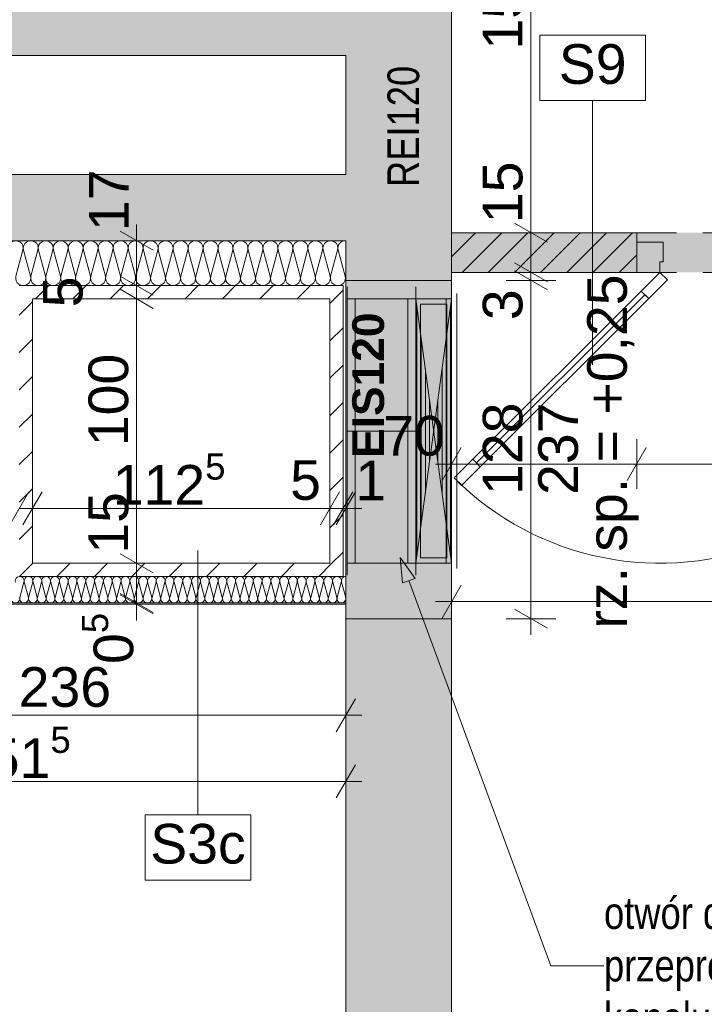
# Paper-space layout 'A-30 RZUT - PIĘTRO 0' of a CAD drawing. Header units: millimetres. Extents: x 0 to 800, y 0 to 700.
# Tile 11 of 26: x 265 to 317, y 583 to 658. Entities that reach past the tile are written whole.
import ezdxf
from ezdxf.xclip import XClip

# ---------------------------------------------------------------- set-up
doc = ezdxf.new("R2010")
doc.units = ezdxf.units.MM
doc.header["$MEASUREMENT"] = 0
doc.header["$XCLIPFRAME"] = 0
doc.linetypes.add('DASHDOT', pattern=[254, 127, -63.5, 0, -63.5])
doc.linetypes.add('Przer. długie kreski', pattern=[2.5, 1.5, -1])
for name, color, linetype, lineweight, true_color in [('A_opis ścian_Nr_pióra__19', 7, 'Continuous', 5, 0x191919), ('A_opis_Nr_pióra__255', 7, 'Continuous', 15, 0x242424), ('A_opis_Nr_pióra__8', 7, 'Continuous', 13, 0x4c4c4c), ('A_ppoż proj_Nr_pióra__8', 7, 'Continuous', 13, 0x4c4c4c), ('A_ppoż_Nr_pióra__8', 7, 'Continuous', 13, 0x4c4c4c), ('A_sanitarne_Nr_pióra__6', 7, 'Continuous', 13, 0xa9a9a9), ('A_strefy_Nr_pióra__10', 7, 'Continuous', 13, 0x4b4b4b), ('A_ściany_Nr_pióra__6', 7, 'Continuous', 13, 0xa9a9a9), ('Okna Archicada_Nr_pióra__19', 7, 'Continuous', 5, 0x191919)]:
    doc.layers.add(name, color=color, linetype=linetype, lineweight=lineweight, true_color=true_color)
for name, color, linetype in [('A_ppoż proj', 7, 'Continuous'), ('A_ściany', 7, 'Continuous'), ('A_ściany proj', 7, 'Continuous')]:
    doc.layers.add(name, color=color, linetype=linetype)
for name, color, linetype, lineweight in [('A_wymiary_Nr_pióra__1', 7, 'Continuous', 20), ('A_wymiary_Nr_pióra__2', 8, 'Continuous', 13), ('A_ściany proj_Nr_pióra__1', 7, 'Continuous', 20), ('A_ściany_Nr_pióra__1', 7, 'Continuous', 20), ('Drzwi Archicad_Nr_pióra__3', 252, 'Continuous', 13)]:
    doc.layers.add(name, color=color, linetype=linetype, lineweight=lineweight)
doc.styles.add('STYL_AUTOMATYCZNY_1', font='arial.ttf')
doc.styles.add('STYL_AUTOMATYCZNY_2', font='ARIALN.TTF')
doc.styles.add('STYL_AUTOMATYCZNY_3', font='arial.ttf')
doc.styles.add('STYL_AUTOMATYCZNY_5', font='arial.ttf')
pattern_1 = [(45, (-3193.413, -495.021), (-1.4142136, 1.4142136), [])]

# ---------------------------------------------------------------- blocks, each defined once
blk = doc.blocks.new('Rysunek_1_1', base_point=(-3193.413, -495.021))
at = {"layer": 'A_ppoż proj', "linetype": 'Continuous', "lineweight": 0, "true_color": 0x121212}
for points in [[(297.561, 641.682), (297.56, 638.682), (355.441, 638.682), (355.441, 586.369), (358.441, 586.369), (358.441, 641.682)], [(297.56, 638.082), (289.56, 638.082), (289.56, 612.482), (297.56, 612.482)]]:
    blk.add_hatch(color=250, dxfattribs=at).paths.add_polyline_path(points)
at = {"layer": 'A_ściany', "linetype": 'Continuous', "lineweight": 0, "true_color": 0x000000}
for points in [[(289.56, 638.082), (292.16, 638.082), (297.56, 638.082), (297.56, 671.682), (289.56, 671.682)], [(236.56, 655.082), (289.56, 655.082), (289.56, 660.082), (236.56, 660.082)], [(239.359, 641.082), (289.56, 641.082), (289.56, 646.082), (239.359, 646.082)], [(289.56, 581.029), (297.56, 581.029), (297.56, 612.482), (292.16, 612.482), (289.56, 612.482)]]:
    blk.add_hatch(color=18, dxfattribs=at).paths.add_polyline_path(points)
at = {"layer": 'A_ściany proj', "linetype": 'Continuous', "lineweight": 0, "true_color": 0x000000}
h = blk.add_hatch(dxfattribs=at)
h.set_pattern_fill('bloczki_ceramiczne_0001', color=18, style=0, pattern_type=2)
h.set_pattern_definition([(45, (-3193.4131, -495.021), (-0.9899495, 0.9899495), [])])
h.paths.add_polyline_path([(297.56, 638.682), (311.56, 638.682), (311.56, 641.682), (297.56, 641.682)])
at = {"layer": 'A_ściany proj', "linetype": 'Continuous', "lineweight": 0, "true_color": 0x4b4b4b}
h = blk.add_hatch(dxfattribs=at)
h.set_pattern_fill('BLOCZKI_CERAMICZNE_0001', color=251, style=0, pattern_type=2)
h.set_pattern_definition(pattern_1)
h.paths.add_polyline_path([(264.86, 637.682), (264.86, 615.682), (265.86, 615.682), (265.86, 637.682)])
h = blk.add_hatch(dxfattribs=at)
h.set_pattern_fill('BLOCZKI_CERAMICZNE_0001', color=251, style=0, pattern_type=2)
h.set_pattern_definition(pattern_1)
h.paths.add_polyline_path([(265.86, 637.682), (265.86, 636.682), (288.36, 636.682), (288.36, 637.682)])
h = blk.add_hatch(dxfattribs=at)
h.set_pattern_fill('BLOCZKI_CERAMICZNE_0001', color=251, style=0, pattern_type=2)
h.set_pattern_definition(pattern_1)
h.paths.add_polyline_path([(289.36, 615.682), (289.36, 637.682), (288.36, 637.682), (288.36, 616.682)])
h = blk.add_hatch(dxfattribs=at)
h.set_pattern_fill('BLOCZKI_CERAMICZNE_0001', color=251, style=0, pattern_type=2)
h.set_pattern_definition(pattern_1)
h.paths.add_polyline_path([(289.36, 615.682), (288.36, 616.682), (265.86, 616.682), (265.86, 615.682)])
at = {"layer": 'A_opis ścian_Nr_pióra__19', "color": 250, "linetype": 'Continuous', "lineweight": 5, "ltscale": 2, "true_color": 0x191919}
for p, q in [((312.231, 656.633), (304.231, 656.633)), ((304.231, 656.633), (304.231, 651.683)), ((312.231, 651.683), (312.231, 656.633)), ((304.231, 651.683), (312.231, 651.683)), ((308.231, 651.682), (308.231, 631.682)), ((278.377, 597.652), (278.377, 617.652)), ((282.377, 597.652), (274.377, 597.652)), ((274.377, 597.652), (274.377, 592.702)), ((282.377, 592.702), (282.377, 597.652)), ((274.377, 592.702), (282.377, 592.702))]:
    blk.add_line(p, q, dxfattribs=at)
at = {"layer": 'A_opis_Nr_pióra__255', "color": 250, "linetype": 'Continuous', "lineweight": 15, "ltscale": 2, "true_color": 0x242424}
for p, q in [((293.681, 617.12), (294.795, 615.542)), ((293.681, 617.12), (293.857, 615.196)), ((294.795, 615.542), (293.857, 615.196)), ((294.326, 615.369), (305.064, 586.229)), ((305.064, 586.229), (309.088, 586.229))]:
    blk.add_line(p, q, dxfattribs=at)
at = {"layer": 'A_sanitarne_Nr_pióra__6', "color": 253, "linetype": 'Continuous', "lineweight": 13, "ltscale": 2, "true_color": 0xa9a9a9}
for p, q in [((289.66, 637.582), (289.66, 615.782)), ((294.86, 615.782), (294.86, 637.582)), ((294.86, 637.582), (294.86, 615.782)), ((297.56, 615.782), (297.56, 637.582)), ((297.56, 637.082), (297.56, 636.682)), ((297.96, 637.082), (297.96, 616.282)), ((297.96, 637.082), (297.96, 616.282)), ((297.96, 616.282), (297.96, 637.082)), ((290.26, 636.682), (289.66, 636.682)), ((294.26, 636.682), (290.26, 636.682)), ((290.26, 616.682), (290.26, 636.682)), ((290.26, 636.682), (290.26, 616.682)), ((294.86, 636.682), (294.26, 636.682)), ((294.26, 616.682), (294.26, 636.682)), ((294.26, 636.682), (294.26, 616.682)), ((294.86, 636.682), (297.56, 636.682)), ((294.86, 636.682), (294.86, 636.682)), ((294.86, 616.682), (297.56, 636.682)), ((297.56, 616.682), (294.86, 636.682)), ((294.94, 617.275), (294.94, 636.09)), ((297.21, 636.282), (295.21, 636.282)), ((295.21, 636.282), (295.21, 617.082)), ((297.16, 636.682), (297.56, 636.682)), ((297.16, 636.682), (297.16, 616.683)), ((297.21, 617.082), (297.21, 636.282)), ((297.48, 617.275), (297.48, 636.09)), ((297.56, 616.682), (297.56, 636.682)), ((295.258, 619.627), (295.258, 633.738)), ((297.163, 619.627), (297.163, 633.738)), ((295.575, 621.979), (295.575, 631.386)), ((296.845, 621.979), (296.845, 631.386)), ((295.893, 624.331), (295.893, 629.034)), ((296.528, 624.331), (296.528, 629.034)), ((289.66, 616.682), (290.26, 616.682)), ((290.26, 616.682), (290.26, 616.683)), ((290.26, 616.682), (294.26, 616.682)), ((294.26, 616.682), (294.26, 616.683)), ((294.26, 616.682), (294.86, 616.682)), ((297.56, 616.682), (294.86, 616.682)), ((294.86, 616.682), (297.56, 616.682)), ((297.56, 616.682), (294.86, 616.682)), ((295.21, 617.082), (297.21, 617.082)), ((295.21, 616.682), (297.21, 616.682)), ((297.21, 616.682), (295.21, 616.682)), ((297.16, 616.682), (297.16, 616.683)), ((297.16, 616.683), (297.56, 616.682)), ((297.56, 616.682), (297.56, 616.282))]:
    blk.add_line(p, q, dxfattribs=at)
at = {"layer": 'A_sanitarne_Nr_pióra__6', "color": 253, "linetype": 'DASHDOT', "lineweight": 13, "ltscale": 2, "true_color": 0xa9a9a9}
for p, q in [((289.66, 626.682), (290.26, 626.682)), ((290.26, 626.682), (294.26, 626.682)), ((294.26, 626.682), (294.86, 626.682))]:
    blk.add_line(p, q, dxfattribs=at)
at = {"layer": 'A_strefy_Nr_pióra__10', "color": 251, "linetype": 'Continuous', "lineweight": 13, "ltscale": 2, "true_color": 0x4b4b4b}
for p, q in [((264.613, 638.396), (265.141, 640.369)), ((265.708, 638.396), (265.179, 640.369)), ((265.746, 638.396), (266.274, 640.369)), ((266.841, 638.396), (266.313, 640.369)), ((266.879, 638.396), (267.408, 640.369)), ((267.974, 638.396), (267.446, 640.369)), ((268.013, 638.396), (268.541, 640.369)), ((269.108, 638.396), (268.579, 640.369)), ((269.146, 638.396), (269.674, 640.369)), ((270.241, 638.396), (269.713, 640.369)), ((270.279, 638.396), (270.808, 640.369)), ((271.374, 638.396), (270.846, 640.369)), ((271.413, 638.396), (271.941, 640.369)), ((272.508, 638.396), (271.979, 640.369)), ((272.546, 638.396), (273.074, 640.369)), ((273.641, 638.396), (273.113, 640.369)), ((273.679, 638.396), (274.208, 640.369)), ((274.774, 638.396), (274.246, 640.369)), ((274.813, 638.396), (275.341, 640.369)), ((275.908, 638.396), (275.379, 640.369)), ((275.946, 638.396), (276.474, 640.369)), ((277.041, 638.396), (276.513, 640.369)), ((277.079, 638.396), (277.608, 640.369)), ((278.174, 638.396), (277.646, 640.369)), ((278.213, 638.396), (278.741, 640.369)), ((279.308, 638.396), (278.779, 640.369)), ((279.346, 638.396), (279.874, 640.369)), ((280.441, 638.396), (279.913, 640.369)), ((280.479, 638.396), (281.008, 640.369)), ((281.574, 638.396), (281.046, 640.369)), ((281.613, 638.396), (282.141, 640.369)), ((282.708, 638.396), (282.179, 640.369)), ((282.746, 638.396), (283.274, 640.369)), ((283.841, 638.396), (283.313, 640.369)), ((283.879, 638.396), (284.408, 640.369)), ((284.974, 638.396), (284.446, 640.369)), ((285.013, 638.396), (285.541, 640.369)), ((286.108, 638.396), (285.579, 640.369)), ((286.146, 638.396), (286.674, 640.369)), ((287.241, 638.396), (286.713, 640.369)), ((287.279, 638.396), (287.808, 640.369)), ((288.374, 638.396), (287.846, 640.369)), ((288.413, 638.396), (288.941, 640.369)), ((289.508, 638.396), (288.979, 640.369)), ((289.546, 638.396), (289.56, 638.448)), ((265.215, 615.263), (264.905, 614.102)), ((265.238, 615.263), (265.549, 614.102)), ((265.882, 615.263), (265.571, 614.102)), ((265.905, 615.263), (266.215, 614.102)), ((266.549, 615.263), (266.238, 614.102)), ((266.571, 615.263), (266.882, 614.102)), ((267.215, 615.263), (266.905, 614.102)), ((267.238, 615.263), (267.549, 614.102)), ((267.882, 615.263), (267.571, 614.102)), ((267.905, 615.263), (268.215, 614.102)), ((268.549, 615.263), (268.238, 614.102)), ((268.571, 615.263), (268.882, 614.102)), ((269.215, 615.263), (268.905, 614.102)), ((269.238, 615.263), (269.549, 614.102)), ((269.882, 615.263), (269.571, 614.102)), ((269.905, 615.263), (270.215, 614.102)), ((270.549, 615.263), (270.238, 614.102)), ((270.571, 615.263), (270.882, 614.102)), ((271.215, 615.263), (270.905, 614.102)), ((271.238, 615.263), (271.549, 614.102)), ((271.882, 615.263), (271.571, 614.102)), ((271.905, 615.263), (272.215, 614.102)), ((272.549, 615.263), (272.238, 614.102)), ((272.571, 615.263), (272.882, 614.102)), ((273.215, 615.263), (272.905, 614.102)), ((273.238, 615.263), (273.549, 614.102)), ((273.882, 615.263), (273.571, 614.102)), ((273.905, 615.263), (274.215, 614.102)), ((274.549, 615.263), (274.238, 614.102)), ((274.571, 615.263), (274.882, 614.102)), ((275.215, 615.263), (274.905, 614.102)), ((275.238, 615.263), (275.549, 614.102)), ((275.882, 615.263), (275.571, 614.102)), ((275.905, 615.263), (276.215, 614.102)), ((276.549, 615.263), (276.238, 614.102)), ((276.571, 615.263), (276.882, 614.102)), ((277.215, 615.263), (276.905, 614.102)), ((277.238, 615.263), (277.549, 614.102)), ((277.882, 615.263), (277.571, 614.102)), ((277.905, 615.263), (278.215, 614.102)), ((278.549, 615.263), (278.238, 614.102)), ((278.571, 615.263), (278.882, 614.102)), ((279.215, 615.263), (278.905, 614.102)), ((279.238, 615.263), (279.549, 614.102)), ((279.882, 615.263), (279.571, 614.102)), ((279.905, 615.263), (280.215, 614.102)), ((280.549, 615.263), (280.238, 614.102)), ((280.571, 615.263), (280.882, 614.102)), ((281.215, 615.263), (280.905, 614.102)), ((281.238, 615.263), (281.549, 614.102)), ((281.882, 615.263), (281.571, 614.102)), ((281.905, 615.263), (282.215, 614.102)), ((282.549, 615.263), (282.238, 614.102)), ((282.571, 615.263), (282.882, 614.102)), ((283.215, 615.263), (282.905, 614.102)), ((283.238, 615.263), (283.549, 614.102)), ((283.882, 615.263), (283.571, 614.102)), ((283.905, 615.263), (284.215, 614.102)), ((284.549, 615.263), (284.238, 614.102)), ((284.571, 615.263), (284.882, 614.102)), ((285.215, 615.263), (284.905, 614.102)), ((285.238, 615.263), (285.549, 614.102)), ((285.882, 615.263), (285.571, 614.102)), ((285.905, 615.263), (286.215, 614.102)), ((286.549, 615.263), (286.238, 614.102)), ((286.571, 615.263), (286.882, 614.102)), ((287.215, 615.263), (286.905, 614.102)), ((287.238, 615.263), (287.549, 614.102)), ((287.882, 615.263), (287.571, 614.102)), ((287.905, 615.263), (288.215, 614.102)), ((288.549, 615.263), (288.238, 614.102)), ((288.571, 615.263), (288.882, 614.102)), ((289.215, 615.263), (288.905, 614.102)), ((289.238, 615.263), (289.549, 614.102))]:
    blk.add_line(p, q, dxfattribs=at)
for centre, radius, start, end in [((264.593, 640.516), 0.567, 345.0191, 194.9809), ((265.727, 640.516), 0.567, 345.0191, 194.9809), ((266.86, 640.516), 0.567, 345.0191, 194.9809), ((267.993, 640.516), 0.567, 345.0191, 194.9809), ((269.127, 640.516), 0.567, 345.0191, 194.9809), ((270.26, 640.516), 0.567, 345.0191, 194.9809), ((271.393, 640.516), 0.567, 345.0191, 194.9809), ((272.527, 640.516), 0.567, 345.0191, 194.9809), ((273.66, 640.516), 0.567, 345.0191, 194.9809), ((274.793, 640.516), 0.567, 345.0191, 194.9809), ((275.927, 640.516), 0.567, 345.0191, 194.9809), ((277.06, 640.516), 0.567, 345.0191, 194.9809), ((278.193, 640.516), 0.567, 345.0191, 194.9809), ((279.327, 640.516), 0.567, 345.0191, 194.9809), ((280.46, 640.516), 0.567, 345.0191, 194.9809), ((281.593, 640.516), 0.567, 345.0191, 194.9809), ((282.727, 640.516), 0.567, 345.0191, 194.9809), ((283.86, 640.516), 0.567, 345.0191, 194.9809), ((284.993, 640.516), 0.567, 345.0191, 194.9809), ((286.127, 640.516), 0.567, 345.0191, 194.9809), ((287.26, 640.516), 0.567, 345.0191, 194.9809), ((288.393, 640.516), 0.567, 345.0191, 194.9809), ((289.527, 640.516), 0.567, 86.62632, 194.9809), ((265.16, 638.249), 0.567, 165.0191, 14.9809), ((266.293, 638.249), 0.567, 165.0191, 14.9809), ((267.427, 638.249), 0.567, 165.0191, 14.9809), ((268.56, 638.249), 0.567, 165.0191, 14.9809), ((269.693, 638.249), 0.567, 165.0191, 14.9809), ((270.827, 638.249), 0.567, 165.0191, 14.9809), ((271.96, 638.249), 0.567, 165.0191, 14.9809), ((273.093, 638.249), 0.567, 165.0191, 14.9809), ((274.227, 638.249), 0.567, 165.0191, 14.9809), ((275.36, 638.249), 0.567, 165.0191, 14.9809), ((276.493, 638.249), 0.567, 165.0191, 14.9809), ((277.627, 638.249), 0.567, 165.0191, 14.9809), ((278.76, 638.249), 0.567, 165.0191, 14.9809), ((279.893, 638.249), 0.567, 165.0191, 14.9809), ((281.027, 638.249), 0.567, 165.0191, 14.9809), ((282.16, 638.249), 0.567, 165.0191, 14.9809), ((283.293, 638.249), 0.567, 165.0191, 14.9809), ((284.427, 638.249), 0.567, 165.0191, 14.9809), ((285.56, 638.249), 0.567, 165.0191, 14.9809), ((286.693, 638.249), 0.567, 165.0191, 14.9809), ((287.827, 638.249), 0.567, 165.0191, 14.9809), ((288.96, 638.249), 0.567, 165.0191, 14.9809), ((290.093, 638.249), 0.567, 165.0191, 199.75403), ((264.893, 615.349), 0.333, 345.0191, 194.9809), ((265.56, 615.349), 0.333, 345.0191, 194.9809), ((266.227, 615.349), 0.333, 345.0191, 194.9809), ((266.893, 615.349), 0.333, 345.0191, 194.9809), ((267.56, 615.349), 0.333, 345.0191, 194.9809), ((268.227, 615.349), 0.333, 345.0191, 194.9809), ((268.893, 615.349), 0.333, 345.0191, 194.9809), ((269.56, 615.349), 0.333, 345.0191, 194.9809), ((270.227, 615.349), 0.333, 345.0191, 194.9809), ((270.893, 615.349), 0.333, 345.0191, 194.9809), ((271.56, 615.349), 0.333, 345.0191, 194.9809), ((272.227, 615.349), 0.333, 345.0191, 194.9809), ((272.893, 615.349), 0.333, 345.0191, 194.9809), ((273.56, 615.349), 0.333, 345.0191, 194.9809), ((274.227, 615.349), 0.333, 345.0191, 194.9809), ((274.893, 615.349), 0.333, 345.0191, 194.9809), ((275.56, 615.349), 0.333, 345.0191, 194.9809), ((276.227, 615.349), 0.333, 345.0191, 194.9809), ((276.893, 615.349), 0.333, 345.0191, 194.9809), ((277.56, 615.349), 0.333, 345.0191, 194.9809), ((278.227, 615.349), 0.333, 345.0191, 194.9809), ((278.893, 615.349), 0.333, 345.0191, 194.9809), ((279.56, 615.349), 0.333, 345.0191, 194.9809), ((280.227, 615.349), 0.333, 345.0191, 194.9809), ((280.893, 615.349), 0.333, 345.0191, 194.9809), ((281.56, 615.349), 0.333, 345.0191, 194.9809), ((282.227, 615.349), 0.333, 345.0191, 194.9809), ((282.893, 615.349), 0.333, 345.0191, 194.9809), ((283.56, 615.349), 0.333, 345.0191, 194.9809), ((284.227, 615.349), 0.333, 345.0191, 194.9809), ((284.893, 615.349), 0.333, 345.0191, 194.9809), ((285.56, 615.349), 0.333, 345.0191, 194.9809), ((286.227, 615.349), 0.333, 345.0191, 194.9809), ((286.893, 615.349), 0.333, 345.0191, 194.9809), ((287.56, 615.349), 0.333, 345.0191, 194.9809), ((288.227, 615.349), 0.333, 345.0191, 194.9809), ((288.893, 615.349), 0.333, 345.0191, 194.9809), ((289.56, 615.349), 0.333, 90.00256, 194.9809), ((264.56, 614.016), 0.333, 165.0191, 14.9809), ((265.227, 614.016), 0.333, 165.0191, 14.9809), ((265.893, 614.016), 0.333, 165.0191, 14.9809), ((266.56, 614.016), 0.333, 165.0191, 14.9809), ((267.227, 614.016), 0.333, 165.0191, 14.9809), ((267.893, 614.016), 0.333, 165.0191, 14.9809), ((268.56, 614.016), 0.333, 165.0191, 14.9809), ((269.227, 614.016), 0.333, 165.0191, 14.9809), ((269.893, 614.016), 0.333, 165.0191, 14.9809), ((270.56, 614.016), 0.333, 165.0191, 14.9809), ((271.227, 614.016), 0.333, 165.0191, 14.9809), ((271.893, 614.016), 0.333, 165.0191, 14.9809), ((272.56, 614.016), 0.333, 165.0191, 14.9809), ((273.227, 614.016), 0.333, 165.0191, 14.9809), ((273.893, 614.016), 0.333, 165.0191, 14.9809), ((274.56, 614.016), 0.333, 165.0191, 14.9809), ((275.227, 614.016), 0.333, 165.0191, 14.9809), ((275.893, 614.016), 0.333, 165.0191, 14.9809), ((276.56, 614.016), 0.333, 165.0191, 14.9809), ((277.227, 614.016), 0.333, 165.0191, 14.9809), ((277.893, 614.016), 0.333, 165.0191, 14.9809), ((278.56, 614.016), 0.333, 165.0191, 14.9809), ((279.227, 614.016), 0.333, 165.0191, 14.9809), ((279.893, 614.016), 0.333, 165.0191, 14.9809), ((280.56, 614.016), 0.333, 165.0191, 14.9809), ((281.227, 614.016), 0.333, 165.0191, 14.9809), ((281.893, 614.016), 0.333, 165.0191, 14.9809), ((282.56, 614.016), 0.333, 165.0191, 14.9809), ((283.227, 614.016), 0.333, 165.0191, 14.9809), ((283.893, 614.016), 0.333, 165.0191, 14.9809), ((284.56, 614.016), 0.333, 165.0191, 14.9809), ((285.227, 614.016), 0.333, 165.0191, 14.9809), ((285.893, 614.016), 0.333, 165.0191, 14.9809), ((286.56, 614.016), 0.333, 165.0191, 14.9809), ((287.227, 614.016), 0.333, 165.0191, 14.9809), ((287.893, 614.016), 0.333, 165.0191, 14.9809), ((288.56, 614.016), 0.333, 165.0191, 14.9809), ((289.227, 614.016), 0.333, 165.0191, 14.9809)]:
    blk.add_arc(centre, radius, start, end, dxfattribs=at)
at = {"layer": 'A_wymiary_Nr_pióra__1', "color": 7, "linetype": 'Continuous', "lineweight": 20, "ltscale": 2}
for p, q in [((302.31, 642.404), (304.81, 640.961)), ((274.99, 640.361), (272.49, 641.804)), ((302.31, 639.404), (304.81, 637.961)), ((272.49, 638.404), (274.99, 636.961)), ((304.81, 637.361), (302.31, 638.804)), ((272.49, 637.404), (274.99, 635.961)), ((298.282, 625.432), (296.838, 622.932)), ((312.282, 625.432), (310.838, 622.932)), ((265.582, 622.087), (264.138, 619.587)), ((266.582, 622.087), (265.138, 619.587)), ((289.082, 622.087), (287.638, 619.587)), ((288.638, 619.587), (290.082, 622.087)), ((290.282, 622.087), (288.838, 619.587)), ((272.49, 617.404), (274.99, 615.961)), ((298.282, 615.032), (296.838, 612.532)), ((272.49, 614.404), (274.99, 612.961)), ((274.99, 612.861), (272.49, 614.304)), ((302.31, 613.204), (304.81, 611.761)), ((288.838, 603.932), (290.282, 606.432)), ((288.838, 598.932), (290.282, 601.432))]:
    blk.add_line(p, q, dxfattribs=at)
at = {"layer": 'A_wymiary_Nr_pióra__2', "color": 8, "linetype": 'Continuous', "lineweight": 13, "ltscale": 2}
for p, q in [((303.56, 641.682), (303.56, 671.682)), ((273.74, 641.082), (273.74, 642.305)), ((305.435, 641.682), (301.685, 641.682)), ((303.56, 638.682), (303.56, 641.682)), ((275.615, 641.082), (271.865, 641.082)), ((273.74, 637.682), (273.74, 641.082)), ((305.435, 638.682), (301.685, 638.682)), ((303.56, 638.082), (303.56, 638.682)), ((275.615, 637.682), (271.865, 637.682)), ((273.74, 636.682), (273.74, 637.682)), ((305.435, 638.082), (301.685, 638.082)), ((303.56, 612.482), (303.56, 638.082)), ((275.615, 636.682), (271.865, 636.682)), ((273.74, 616.682), (273.74, 636.682)), ((297.56, 622.307), (297.56, 626.057)), ((311.56, 622.307), (311.56, 626.057)), ((296.338, 624.182), (297.56, 624.182)), ((297.56, 624.182), (311.56, 624.182)), ((311.56, 624.182), (349.56, 624.182)), ((265.86, 618.962), (265.86, 622.712)), ((288.36, 618.962), (288.36, 622.712)), ((289.36, 618.962), (289.36, 622.712)), ((289.56, 618.962), (289.56, 622.712)), ((264.86, 620.837), (265.86, 620.837)), ((265.86, 620.837), (288.36, 620.837)), ((288.36, 620.837), (289.36, 620.837)), ((289.36, 620.837), (289.56, 620.837)), ((289.56, 620.837), (290.783, 620.837)), ((275.615, 616.682), (271.865, 616.682)), ((273.74, 613.682), (273.74, 616.682)), ((297.56, 611.907), (297.56, 615.657)), ((296.338, 613.782), (297.56, 613.782)), ((297.56, 613.782), (355.441, 613.782)), ((275.615, 613.682), (271.865, 613.682)), ((275.615, 613.582), (271.865, 613.582)), ((273.74, 613.582), (273.74, 613.682)), ((273.74, 612.36), (273.74, 613.582)), ((305.435, 612.482), (301.685, 612.482)), ((303.56, 611.26), (303.56, 612.482)), ((289.56, 603.307), (289.56, 607.057)), ((242.36, 605.182), (289.56, 605.182)), ((289.56, 605.182), (290.783, 605.182)), ((289.56, 598.307), (289.56, 602.057)), ((239.26, 600.182), (289.56, 600.182)), ((289.56, 600.182), (290.783, 600.182))]:
    blk.add_line(p, q, dxfattribs=at)
at = {"layer": 'A_ściany proj_Nr_pióra__1', "color": 7, "linetype": 'Continuous', "lineweight": 20, "ltscale": 2}
for p, q in [((311.56, 640.982), (311.56, 641.682)), ((311.56, 638.682), (311.56, 640.982))]:
    blk.add_line(p, q, dxfattribs=at)
at = {"layer": 'A_ściany proj_Nr_pióra__1', "color": 7, "linetype": 'Continuous', "lineweight": 20, "ltscale": 2, "flags": 128}
for points in [[(311.56, 641.682), (297.56, 641.682)], [(297.56, 641.682), (297.56, 638.682)], [(297.56, 638.682), (311.56, 638.682)], [(265.86, 637.682), (264.86, 637.682)], [(288.36, 637.682), (265.86, 637.682)], [(289.36, 637.682), (288.36, 637.682)], [(289.36, 615.682), (289.36, 637.682)], [(265.86, 636.682), (288.36, 636.682)], [(265.86, 616.682), (265.86, 636.682)], [(288.36, 636.682), (288.36, 616.682)], [(288.36, 616.682), (265.86, 616.682)], [(264.86, 615.682), (265.86, 615.682)], [(265.86, 615.682), (289.36, 615.682)]]:
    blk.add_lwpolyline(points, dxfattribs=at)
at = {"layer": 'A_ściany_Nr_pióra__1', "color": 7, "linetype": 'Continuous', "lineweight": 20, "ltscale": 2}
for p, q in [((292.16, 638.082), (289.56, 638.082)), ((292.16, 638.082), (297.56, 638.082)), ((289.56, 613.582), (239.26, 613.582)), ((292.16, 612.482), (289.56, 612.482)), ((292.16, 612.482), (297.56, 612.482))]:
    blk.add_line(p, q, dxfattribs=at)
at = {"layer": 'A_ściany_Nr_pióra__1', "color": 7, "linetype": 'Continuous', "lineweight": 20, "ltscale": 2, "flags": 128}
for points in [[(297.56, 638.082), (297.56, 671.682)], [(236.56, 655.082), (289.56, 655.082)], [(289.56, 655.082), (289.56, 646.082)], [(289.56, 646.082), (239.359, 646.082)], [(239.359, 641.082), (289.56, 641.082)], [(289.56, 641.082), (289.56, 638.082)], [(289.56, 612.482), (289.56, 581.029)], [(297.56, 581.029), (297.56, 612.482)]]:
    blk.add_lwpolyline(points, dxfattribs=at)
at = {"layer": 'A_ściany_Nr_pióra__6', "color": 253, "linetype": 'Continuous', "lineweight": 13, "ltscale": 2, "true_color": 0xa9a9a9}
blk.add_line((289.56, 613.682), (239.36, 613.682), dxfattribs=at)
at = {"layer": 'Drzwi Archicad_Nr_pióra__3', "color": 252, "linetype": 'Przer. długie kreski', "lineweight": 13, "ltscale": 2}
for p, q in [((349.56, 641.682), (311.56, 641.682)), ((349.56, 638.682), (311.56, 638.682))]:
    blk.add_line(p, q, dxfattribs=at)
at = {"layer": 'Drzwi Archicad_Nr_pióra__3', "color": 252, "linetype": 'Continuous', "lineweight": 13, "ltscale": 2}
for p, q in [((311.56, 640.982), (311.56, 641.682)), ((311.56, 640.982), (311.56, 638.682)), ((313.56, 640.982), (311.56, 640.982)), ((311.56, 638.682), (311.56, 640.982)), ((311.56, 638.682), (311.56, 640.982)), ((313.56, 639.482), (313.56, 640.982)), ((313.32, 638.682), (313.32, 639.482)), ((313.32, 639.482), (313.56, 639.482)), ((311.56, 638.682), (313.32, 638.682)), ((311.905, 637.27), (313.32, 638.682)), ((313.32, 638.682), (313.885, 638.116)), ((313.885, 638.116), (312.47, 636.703)), ((299.448, 624.27), (312.187, 636.986)), ((312.47, 636.703), (311.905, 637.27)), ((297.75, 623.14), (299.165, 624.553)), ((299.165, 624.553), (299.73, 623.987)), ((299.73, 623.987), (298.315, 622.574)), ((298.315, 622.574), (297.75, 623.14))]:
    blk.add_line(p, q, dxfattribs=at)
at = {"layer": 'Drzwi Archicad_Nr_pióra__3', "color": 252, "linetype": 'Continuous', "lineweight": 13, "ltscale": 2, "flags": 128}
for points in [[(299.165, 624.553), (311.905, 637.27), (312.187, 636.986), (299.448, 624.27)], [(299.448, 624.27), (312.187, 636.986), (312.47, 636.703), (299.73, 623.987)]]:
    blk.add_lwpolyline(points, close=True, dxfattribs=at)
at = {"layer": 'Drzwi Archicad_Nr_pióra__3', "color": 252, "linetype": 'Continuous', "lineweight": 13, "ltscale": 2}
blk.add_arc((313.32, 638.682), 22, 224.94858, 0, dxfattribs=at)
at = {"layer": 'Okna Archicada_Nr_pióra__19', "color": 250, "linetype": 'Continuous', "lineweight": 5, "ltscale": 2, "true_color": 0x191919}
for p, q in [((292.16, 638.082), (289.56, 638.082)), ((289.56, 638.082), (289.56, 612.482)), ((292.16, 638.082), (297.56, 638.082)), ((297.56, 638.082), (297.56, 612.482)), ((292.16, 612.482), (289.56, 612.482)), ((292.16, 612.482), (297.56, 612.482))]:
    blk.add_line(p, q, dxfattribs=at)
at = {"layer": 'A_opis ścian_Nr_pióra__19', "color": 250, "linetype": 'Continuous', "lineweight": 5, "true_color": 0x191919, "char_height": 3, "attachment_point": 2, "style": 'STYL_AUTOMATYCZNY_1'}
for s, insert in [('\\A1;{\\pqc;\\fArial|b0|i0|c238|p0;\\W1.000000;S9}', (308.231, 655.947)), ('\\A1;{\\pqc;\\fArial|b0|i0|c238|p0;\\W1.000000;S3c}', (278.377, 596.966))]:
    blk.add_mtext(s, dxfattribs=dict(at, insert=insert))
at = {"layer": 'A_opis_Nr_pióra__8', "color": 251, "linetype": 'Continuous', "lineweight": 13, "true_color": 0x4c4c4c, "insert": (309.088, 585.892), "char_height": 2.4, "attachment_point": 4, "line_spacing_factor": 0.992371, "style": 'STYL_AUTOMATYCZNY_2'}
blk.add_mtext('\\A1;{\\pql;\\fArial Narrow|b0|i0|c238|p0;\\W1.000000;otwór dla potrzeb \\P\\pql;\\fArial Narrow|b0|i0|c238|p0;\\W1.000000;przeprowadzenia \\P\\pql;\\fArial Narrow|b0|i0|c238|p0;\\W1.000000;kanału upustowego}', dxfattribs=at)
at = {"layer": 'A_ppoż proj_Nr_pióra__8', "color": 251, "linetype": 'Continuous', "lineweight": 13, "true_color": 0x4c4c4c, "insert": (291.266, 630.153), "char_height": 2.4, "attachment_point": 5, "rotation": 90, "style": 'STYL_AUTOMATYCZNY_3'}
blk.add_mtext('\\A1;{\\pqc;\\fArial|b1|i0|c238|p0;\\W1.000000;EIS120}', dxfattribs=at)
at = {"layer": 'A_ppoż_Nr_pióra__8', "color": 251, "linetype": 'Continuous', "lineweight": 13, "true_color": 0x4c4c4c, "insert": (293.925, 649.726), "char_height": 2.4, "attachment_point": 5, "rotation": 90, "style": 'STYL_AUTOMATYCZNY_2'}
blk.add_mtext('\\A1;{\\pqc;\\fArial Narrow|b0|i0|c238|p0;\\W1.000000;REI120}', dxfattribs=at)
at = {"layer": 'A_wymiary_Nr_pióra__1', "color": 7, "linetype": 'Continuous', "lineweight": 20, "char_height": 3, "attachment_point": 7, "rotation": 90, "style": 'STYL_AUTOMATYCZNY_5'}
for s, insert, width in [('\\A1;{\\pql;\\fArial|b0|i0|c238|p0;\\W1.000000;150}', (302.96, 655.538), 6.86451), ('\\A1;{\\pql;\\fArial|b0|i0|c238|p0;\\W1.000000;15}', (302.96, 642.405), 4.57635), ('\\A1;{\\pql;\\fArial|b0|i0|c238|p0;\\W1.000000;17}', (273.14, 641.805), 4.57635), ('\\A1;{\\pql;\\fArial|b0|i0|c238|p0;\\W1.000000;5}', (269.69, 636.038), 2.28817), ('\\A1;{\\pql;\\fArial|b0|i0|c238|p0;\\W1.000000;3}', (302.96, 635.072), 2.28817), ('\\A1;{\\pql;\\fArial|b0|i0|c238|p0;\\W1.000000;100}', (273.14, 625.538), 6.86451), ('\\A1;{\\pql;\\fArial|b0|i0|c238|p0;\\W1.000000;128}', (302.96, 621.85), 6.86451), ('\\A1;{\\pql;\\fArial|b0|i0|c238|p0;\\W1.000000;237}', (307.16, 621.85), 6.86451), ('\\A1;{\\pql;\\fArial|b0|i0|c238|p0;\\W1.000000;15}', (273.14, 617.405), 4.57635)]:
    blk.add_mtext(s, dxfattribs=dict(at, insert=insert, width=width))
at = {"layer": 'A_wymiary_Nr_pióra__1', "color": 7, "linetype": 'Continuous', "lineweight": 20, "char_height": 3, "rotation": 90}
for s, insert, attachment_point, style in [('\\A1;{\\pqc;\\fArial|b0|i0|c238|p0;\\W1.000000;rz. sp. = +0,25}', (307.816, 625.133), 2, 'STYL_AUTOMATYCZNY_5'), ('\\A1;{\\pql;\\fArial|b0|i0|c238|p0;\\W1.000000;0\\fArial|b0|i0|c238|p0;\\W1.000000;\\A1{\\H.66x;\\S5^  ;}}', (274.356, 609.062), 7, 'STYL_AUTOMATYCZNY_1')]:
    blk.add_mtext(s, dxfattribs=dict(at, insert=insert, attachment_point=attachment_point, style=style))
at = {"layer": 'A_wymiary_Nr_pióra__1', "color": 7, "linetype": 'Continuous', "lineweight": 20, "char_height": 3, "attachment_point": 7, "style": 'STYL_AUTOMATYCZNY_1'}
for s, insert in [('\\A1;{\\pql;\\fArial|b0|i0|c238|p0;\\W1.000000;112\\fArial|b0|i0|c238|p0;\\W1.000000;\\A1{\\H.66x;\\S5^  ;}}', (250.72, 620.239)), ('\\A1;{\\pql;\\fArial|b0|i0|c238|p0;\\W1.000000;112\\fArial|b0|i0|c238|p0;\\W1.000000;\\A1{\\H.66x;\\S5^  ;}}', (271.931, 620.239)), ('\\A1;{\\pql;\\fArial|b0|i0|c238|p0;\\W1.000000;251\\fArial|b0|i0|c238|p0;\\W1.000000;\\A1{\\H.66x;\\S5^  ;}}', (260.223, 599.566))]:
    blk.add_mtext(s, dxfattribs=dict(at, insert=insert))
at = {"layer": 'A_wymiary_Nr_pióra__1', "color": 7, "linetype": 'Continuous', "lineweight": 20, "char_height": 3, "attachment_point": 7, "style": 'STYL_AUTOMATYCZNY_5'}
for s, insert, width in [('\\A1;{\\pql;\\fArial|b0|i0|c238|p0;\\W1.000000;70}', (292.391, 624.782), 4.57635), ('\\A1;{\\pql;\\fArial|b0|i0|c238|p0;\\W1.000000;5}', (285.35, 621.437), 2.28817), ('\\A1;{\\pql;\\fArial|b0|i0|c238|p0;\\W1.000000;1}', (290.283, 621.437), 2.28817), ('\\A1;{\\pql;\\fArial|b0|i0|c238|p0;\\W1.000000;236}', (264.816, 605.782), 6.86451)]:
    blk.add_mtext(s, dxfattribs=dict(at, insert=insert, width=width))

psp = doc.layouts.new('A-30 RZUT - PIĘTRO 0')

# ---------------------------------------------------------------- block references
at = {"color": 37, "linetype": 'Continuous', "lineweight": 5, "true_color": 0x656532}
ref = psp.add_blockref('Rysunek_1_1', (-3193.413, -495.021), dxfattribs=at)
XClip(ref).set_block_clipping_path([(44.069637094, 110.5468323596), (544.9695795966, 680.7487186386)])

doc.saveas('drawing.dxf')
